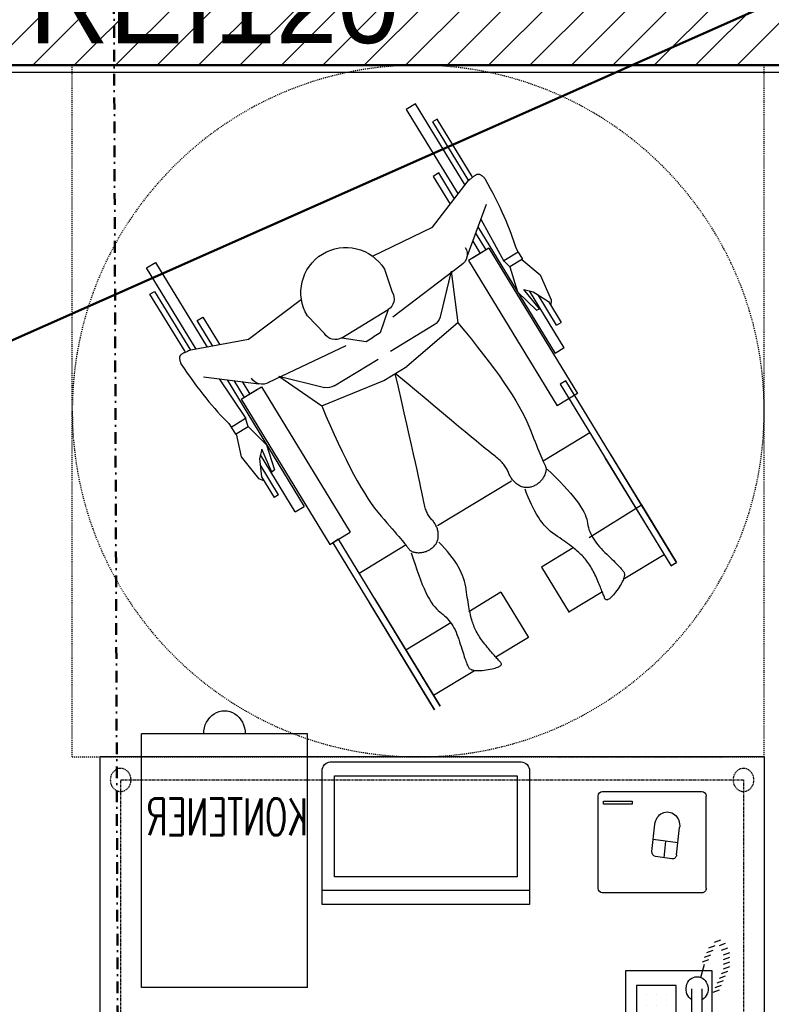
# Model space of a CAD drawing. Header units: centimetres. Extents: x 0 to 55409, y -2708 to 14680.
# Tile 66 of 215: x 32465 to 32628, y 4713 to 4926. Entities that reach past the tile are written whole.
import ezdxf
from ezdxf.enums import TextEntityAlignment as Align

# ---------------------------------------------------------------- set-up
doc = ezdxf.new("R2010")
doc.units = ezdxf.units.CM
doc.header["$LTSCALE"] = 0.01
for name, pattern in [('DASHDOT', [25.4, 12.7, -6.35, 0, -6.35]), ('HIDDEN', [9.525, 6.35, -3.175]), ('HIDDEN2', [4.7625, 3.175, -1.5875]), ('MCDASH1', [2.116538, 1.058075, -1.058463])]:
    doc.linetypes.add(name, pattern=pattern)
for name, color, linetype in [('A-Elewacje_wypełnienia', 7, 'Continuous'), ('A-Wyposażenie-G', 12, 'Continuous'), ('A_drzwi opis istniejące', 161, 'Continuous'), ('CKIZOLACJE', 2, 'Continuous'), ('CKWYMIAR', 3, 'Continuous'), ('p.poz.', 240, 'Continuous'), ('PODKŁAD STAN ISTNIEJĄCY', 7, 'Continuous')]:
    doc.layers.add(name, color=color, linetype=linetype)
doc.layers.add('CKPOM_POWIERZ', color=1, linetype='Continuous', plot=False)
for name, color, linetype, lineweight in [('CKPRZEKROJ_OZN', 4, 'DASHDOT', 50), ('CKREWIZJA', 1, 'Continuous', 50), ('CKSCIANY_PRZEKR', 6, 'Continuous', 50)]:
    doc.layers.add(name, color=color, linetype=linetype, lineweight=lineweight)
doc.styles.add('RomanS', font='romans.shx', dxfattribs={"width": 0.8})
doc.styles.add('SIMPLEX', font='simplex.shx', dxfattribs={"width": 0.7, "height": 17})
doc.styles.get("Standard").update_dxf_attribs({"font": 'ic-simplex.shx', "width": 0.8})
doc.styles.add('WS_ARIAL', font='ReemKufi-Regular.ttf', dxfattribs={"height": 12})
doc.dimstyles.new('Kopia2 CADKON cm', dxfattribs={"dimscale": 5, "dimtxt": 3, "dimasz": 2.5, "dimexe": 1.8, "dimexo": 5, "dimgap": 0.6, "dimtad": 1, "dimrnd": 0.5, "dimtxsty": 'Standard', "dimblk1": 'OBLIQUE', "dimblk2": 'OBLIQUE', "dimsah": 1, "dimcen": 2.5, "dimadec": 1, "dimazin": 2, "dimtfac": 1, "dimtix": 1, "dimtmove": 2, "dimatfit": 3, "dimldrblk": 'OPEN30', "dimfxl": 2, "dimfxlon": 1, "dimtfill": 1, "dimtolj": 1, "dimarcsym": 0})

# ---------------------------------------------------------------- blocks, each defined once
blk = doc.blocks.new('_OBLIQUE')
at = {"color": 0, "linetype": 'ByBlock'}
blk.add_line((-0.5, -0.5), (0.5, 0.5), dxfattribs=at)
blk = doc.blocks.new('*D326')
at = {"layer": 'CKWYMIAR', "color": 0, "lineweight": -2}
for p, q in [((32442.4, 4916.25), (32423.4, 4916.25)), ((32432.4, 4603.25), (32432.4, 4916.25)), ((32442.4, 4603.25), (32423.4, 4603.25))]:
    blk.add_line(p, q, dxfattribs=at)
at = {"layer": 'CKWYMIAR', "color": 0, "lineweight": -2, "xscale": 12.5, "yscale": 12.5, "zscale": 12.5}
for p, rotation in [((32432.4, 4916.25), 90), ((32432.4, 4603.25), 270)]:
    blk.add_blockref('_OBLIQUE', p, dxfattribs=dict(at, rotation=rotation))
at = {"layer": 'CKWYMIAR', "color": 0, "lineweight": -3, "insert": (32421.9, 4759.75), "char_height": 15, "attachment_point": 5, "rotation": 90, "bg_fill": 3, "box_fill_scale": 1.1, "bg_fill_color": 256, "bg_fill_true_color": 13158600, "bg_fill_transparency": 0}
blk.add_mtext('\\A1;313', dxfattribs=at)
blk = doc.blocks.new('_Open30')
at = {"color": 0, "linetype": 'ByBlock', "lineweight": -2}
for p, q in [((-1, 0.268), (0, 0)), ((0, 0), (-1, -0.268)), ((0, 0), (-1, 0))]:
    blk.add_line(p, q, dxfattribs=at)
blk = doc.blocks.new('*D327')
at = {"layer": 'CKWYMIAR', "color": 0, "lineweight": -2}
for p, q in [((32422.4, 4941.25), (32441.4, 4941.25)), ((32432.4, 4916.25), (32432.4, 4941.25)), ((32442.4, 4916.25), (32423.4, 4916.25))]:
    blk.add_line(p, q, dxfattribs=at)
at = {"layer": 'CKWYMIAR', "color": 0, "lineweight": -2, "xscale": 12.5, "yscale": 12.5, "zscale": 12.5}
for p, rotation in [((32432.4, 4941.25), 270), ((32432.4, 4916.25), 90)]:
    blk.add_blockref('_OBLIQUE', p, dxfattribs=dict(at, rotation=rotation))
at = {"layer": 'CKWYMIAR', "color": 0, "lineweight": -3, "insert": (32421.9, 4928.75), "char_height": 15, "attachment_point": 5, "rotation": 90, "bg_fill": 3, "box_fill_scale": 1.1, "bg_fill_color": 256, "bg_fill_true_color": 13158600, "bg_fill_transparency": 0}
blk.add_mtext('\\A1;25', dxfattribs=at)
blk = doc.blocks.new('niepelnosprawny')
at = {"linetype": 'MCDASH1', "ltscale": 20}
for p, q in [((-75, -75), (-75, 75)), ((-75, 75), (75, 75)), ((75, -75), (75, 75)), ((-75, -75), (75, -75))]:
    blk.add_line(p, q, dxfattribs=at)
for p, q in [((-33.58, 54.77), (-32.84, 56)), ((-33.52, 54.73), (-32.84, 56)), ((-32.84, 56), (6.56, 31.97)), ((-20.37, 48.39), (-32.84, 56)), ((5.82, 30.74), (-33.52, 54.73)), ((-31.15, 53.29), (-36.54, 44.45)), ((-10.14, 40.47), (-25.72, 49.98)), ((-27.45, 37.07), (-20.37, 48.39)), ((-9.39, 41.7), (-21.01, 48.78)), ((-39.26, 42.78), (-39.58, 42.53)), ((-38.9, 43.05), (-39.26, 42.78)), ((-38.53, 43.31), (-38.9, 43.05)), ((-38.18, 43.55), (-38.53, 43.31)), ((-37.84, 43.77), (-38.18, 43.55)), ((-37.52, 43.96), (-37.84, 43.77)), ((-37.21, 44.14), (-37.52, 43.96)), ((-36.92, 44.29), (-37.21, 44.14)), ((-36.65, 44.41), (-36.92, 44.29)), ((-36.39, 44.52), (-36.65, 44.41)), ((-36.14, 44.6), (-36.39, 44.52)), ((-35.91, 44.65), (-36.14, 44.6)), ((-35.7, 44.69), (-35.91, 44.65)), ((-35.5, 44.7), (-35.7, 44.69)), ((-35.32, 44.69), (-35.5, 44.7)), ((-35.15, 44.66), (-35.32, 44.69)), ((-35, 44.61), (-35.15, 44.66)), ((-34.87, 44.53), (-35, 44.61)), ((-34.73, 44.43), (-34.87, 44.53)), ((-34.58, 44.31), (-34.73, 44.43)), ((-34.41, 44.17), (-34.58, 44.31)), ((-34.22, 44), (-34.41, 44.17)), ((-34.02, 43.82), (-34.22, 44)), ((-33.8, 43.62), (-34.02, 43.82)), ((-33.56, 43.39), (-33.8, 43.62)), ((-33.3, 43.15), (-33.56, 43.39)), ((-33.03, 42.88), (-33.3, 43.15)), ((-32.74, 42.6), (-33.03, 42.88)), ((-40.95, 40.99), (-40.97, 40.86)), ((-40.97, 40.86), (-40.95, 40.74)), ((-40.9, 41.13), (-40.95, 40.99)), ((-40.95, 40.74), (-40.9, 40.63)), ((-40.81, 41.29), (-40.9, 41.13)), ((-40.9, 40.63), (-40.81, 40.54)), ((-40.69, 41.46), (-40.81, 41.29)), ((-40.54, 41.65), (-40.69, 41.46)), ((-40.35, 41.85), (-40.54, 41.65)), ((-40.13, 42.06), (-40.35, 41.85)), ((-39.87, 42.29), (-40.13, 42.06)), ((-39.58, 42.53), (-39.87, 42.29)), ((-32.44, 42.29), (-32.74, 42.6)), ((-32.11, 41.96), (-32.44, 42.29)), ((-31.77, 41.61), (-32.11, 41.96)), ((-31.41, 41.24), (-31.77, 41.61)), ((-31.04, 40.85), (-31.41, 41.24)), ((-30.65, 40.44), (-31.04, 40.85)), ((-39.18, 39.94), (-43.62, 32.66)), ((-40.81, 40.54), (-40.7, 40.46)), ((-40.7, 40.46), (-40.54, 40.4)), ((-40.54, 40.4), (-40.37, 40.34)), ((-40.37, 40.34), (-40.18, 40.27)), ((-40.18, 40.27), (-39.97, 40.2)), ((-39.97, 40.2), (-39.76, 40.12)), ((-39.76, 40.12), (-39.53, 40.03)), ((-39.53, 40.03), (-39.29, 39.93)), ((-39.29, 39.93), (-39.03, 39.83)), ((-39.03, 39.83), (-38.77, 39.73)), ((-38.77, 39.73), (-38.49, 39.61)), ((-38.49, 39.61), (-38.19, 39.49)), ((-38.19, 39.49), (-37.89, 39.36)), ((-37.89, 39.36), (-37.57, 39.23)), ((-37.57, 39.23), (-37.24, 39.09)), ((-37.24, 39.09), (-36.89, 38.94)), ((-36.89, 38.94), (-36.54, 38.78)), ((-36.54, 38.78), (-36.17, 38.62)), ((-36.17, 38.62), (-35.79, 38.46)), ((-35.79, 38.46), (-35.43, 38.29)), ((-30.25, 40.03), (-30.65, 40.44)), ((-29.84, 39.64), (-30.25, 40.03)), ((-29.44, 39.28), (-29.84, 39.64)), ((-29.03, 38.93), (-29.44, 39.28)), ((-28.62, 38.62), (-29.03, 38.93)), ((-28.2, 38.32), (-28.62, 38.62)), ((-35.43, 38.29), (-35.08, 38.11)), ((-35.08, 38.11), (-34.74, 37.93)), ((-34.74, 37.93), (-34.4, 37.75)), ((-34.4, 37.75), (-34.08, 37.57)), ((-34.08, 37.57), (-33.76, 37.38)), ((-33.76, 37.38), (-33.45, 37.19)), ((-33.45, 37.19), (-33.16, 36.99)), ((-33.16, 36.99), (-32.87, 36.79)), ((-32.87, 36.79), (-32.59, 36.58)), ((-32.59, 36.58), (-32.32, 36.38)), ((-32.32, 36.38), (-32.06, 36.17)), ((-27.79, 38.04), (-28.2, 38.32)), ((-27.37, 37.79), (-27.79, 38.04)), ((-26.94, 37.56), (-27.37, 37.79)), ((-26.52, 37.36), (-26.94, 37.56)), ((-26.09, 37.18), (-26.52, 37.36)), ((-25.66, 37.01), (-26.09, 37.18)), ((-25.23, 36.88), (-25.66, 37.01)), ((-24.79, 36.76), (-25.23, 36.88)), ((-24.35, 36.67), (-24.79, 36.76)), ((-23.91, 36.6), (-24.35, 36.67)), ((-23.45, 36.51), (-23.91, 36.6)), ((-22.96, 36.36), (-23.45, 36.51)), ((-22.44, 36.15), (-22.96, 36.36)), ((-4.73, 37.18), (-10.9, 27.07)), ((-32.06, 36.17), (-31.82, 35.95)), ((-31.82, 35.95), (-31.57, 35.73)), ((-31.57, 35.73), (-31.34, 35.51)), ((-31.34, 35.51), (-31.11, 35.28)), ((-31.11, 35.28), (-30.88, 35.03)), ((-30.88, 35.03), (-30.63, 34.76)), ((-30.63, 34.76), (-30.38, 34.47)), ((-30.38, 34.47), (-30.13, 34.17)), ((-30.13, 34.17), (-29.86, 33.85)), ((-21.88, 35.88), (-22.44, 36.15)), ((-21.29, 35.55), (-21.88, 35.88)), ((-20.67, 35.16), (-21.29, 35.55)), ((-20.01, 34.71), (-20.67, 35.16)), ((-19.32, 34.2), (-20.01, 34.71)), ((-18.6, 33.63), (-19.32, 34.2)), ((3.82, 34.52), (1.13, 30.11)), ((35.32, 15.3), (3.82, 34.52)), ((-33.86, 26.71), (-43.71, 32.71)), ((-29.66, 33.6), (-33.86, 26.71)), ((-29.86, 33.85), (-29.59, 33.51)), ((-29.59, 33.51), (-29.31, 33.16)), ((-29.31, 33.16), (-29.03, 32.78)), ((-29.03, 32.78), (-28.74, 32.39)), ((-28.74, 32.39), (-28.44, 31.98)), ((-17.84, 33), (-18.6, 33.63)), ((-17.05, 32.31), (-17.84, 33)), ((-16.23, 31.56), (-17.05, 32.31)), ((-28.44, 31.98), (-28.14, 31.56)), ((-28.14, 31.56), (-27.83, 31.12)), ((-27.83, 31.12), (-27.51, 30.66)), ((-27.51, 30.66), (-27.18, 30.18)), ((-27.18, 30.18), (-26.85, 29.68)), ((-15.38, 30.74), (-16.23, 31.56)), ((-14.49, 29.87), (-15.38, 30.74)), ((32.63, 10.89), (1.13, 30.11)), ((6.56, 31.97), (5.82, 30.74)), ((13.69, 31.65), (12.5, 29.69)), ((13.69, 31.65), (12.5, 29.69)), ((13.69, 31.65), (26.07, 24.1)), ((18.6, 30), (19.2, 30.98)), ((18.6, 30), (25.19, 25.98)), ((23.72, 28.22), (19.2, 30.98)), ((-26.85, 29.68), (-26.5, 29.19)), ((-26.5, 29.19), (-26.11, 28.7)), ((-26.11, 28.7), (-25.69, 28.23)), ((-25.69, 28.23), (-25.23, 27.77)), ((-25.23, 27.77), (-24.73, 27.32)), ((-13.57, 28.94), (-14.49, 29.87)), ((-12.62, 27.95), (-13.57, 28.94)), ((39.96, 12.94), (12.5, 29.69)), ((24.08, 28.82), (22.91, 28.71)), ((25.88, 24.93), (23.72, 28.22)), ((29.57, 26.42), (24.08, 28.82)), ((-24.73, 27.32), (-24.2, 26.88)), ((-24.2, 26.88), (-23.63, 26.46)), ((-23.63, 26.46), (-23.03, 26.04)), ((-23.03, 26.04), (-22.39, 25.64)), ((-22.39, 25.64), (-21.72, 25.26)), ((-15.86, 25.77), (-15.97, 25.6)), ((-15.74, 25.94), (-15.86, 25.77)), ((-15.62, 26.1), (-15.74, 25.94)), ((-15.49, 26.25), (-15.62, 26.1)), ((-15.35, 26.4), (-15.49, 26.25)), ((-15.21, 26.53), (-15.35, 26.4)), ((-15.06, 26.67), (-15.21, 26.53)), ((-14.9, 26.79), (-15.06, 26.67)), ((-14.74, 26.92), (-14.9, 26.79)), ((-14.57, 27.03), (-14.74, 26.92)), ((-14.39, 27.14), (-14.57, 27.03)), ((-14.21, 27.24), (-14.39, 27.14)), ((-14.03, 27.33), (-14.21, 27.24)), ((-13.85, 27.41), (-14.03, 27.33)), ((-13.68, 27.48), (-13.85, 27.41)), ((-13.51, 27.54), (-13.68, 27.48)), ((-13.34, 27.6), (-13.51, 27.54)), ((-13.18, 27.64), (-13.34, 27.6)), ((-13.03, 27.67), (-13.18, 27.64)), ((-12.88, 27.69), (-13.03, 27.67)), ((-12.73, 27.7), (-12.88, 27.69)), ((-12.59, 27.71), (-12.73, 27.7)), ((-12.45, 27.7), (-12.59, 27.71)), ((-12.32, 27.68), (-12.45, 27.7)), ((-12.19, 27.65), (-12.32, 27.68)), ((-12.07, 27.61), (-12.19, 27.65)), ((-11.95, 27.56), (-12.07, 27.61)), ((-11.83, 27.51), (-11.95, 27.56)), ((-11.7, 27.43), (-11.83, 27.51)), ((-11.5, 27.34), (-11.7, 27.43)), ((-11.26, 27.23), (-11.5, 27.34)), ((-10.96, 27.09), (-11.26, 27.23)), ((-10.61, 26.94), (-10.96, 27.09)), ((-10.21, 26.77), (-10.61, 26.94)), ((-9.75, 26.58), (-10.21, 26.77)), ((-9.24, 26.36), (-9.75, 26.58)), ((-8.68, 26.13), (-9.24, 26.36)), ((-8.06, 25.88), (-8.68, 26.13)), ((-7.39, 25.61), (-8.06, 25.88)), ((21.86, 25.61), (22.15, 26.32)), ((22.15, 26.32), (26.34, 22.87)), ((32.83, 22.47), (29.57, 26.42)), ((-49.09, 23.89), (-53.39, 16.83)), ((-39.29, 17.91), (-49.09, 23.89)), ((-39.29, 17.91), (-49.09, 23.89)), ((-21.72, 25.26), (-21.01, 24.88)), ((-21.01, 24.88), (-20.26, 24.52)), ((-20.26, 24.52), (-19.48, 24.17)), ((-19.48, 24.17), (-18.66, 23.83)), ((-18.66, 23.83), (-17.81, 23.5)), ((-17.81, 23.5), (-16.92, 23.18)), ((-16.6, 23.84), (-16.61, 23.64)), ((-16.61, 23.64), (-16.61, 23.44)), ((-16.57, 24.04), (-16.6, 23.84)), ((-16.53, 24.24), (-16.57, 24.04)), ((-16.48, 24.44), (-16.53, 24.24)), ((-16.42, 24.64), (-16.48, 24.44)), ((-16.35, 24.84), (-16.42, 24.64)), ((-16.26, 25.04), (-16.35, 24.84)), ((-16.17, 25.23), (-16.26, 25.04)), ((-16.07, 25.42), (-16.17, 25.23)), ((-15.97, 25.6), (-16.07, 25.42)), ((-6.67, 25.32), (-7.39, 25.61)), ((-5.89, 25), (-6.67, 25.32)), ((-5.06, 24.67), (-5.89, 25)), ((-4.18, 24.32), (-5.06, 24.67)), ((-3.25, 23.95), (-4.18, 24.32)), ((-2.26, 23.53), (-3.25, 23.95)), ((-1.22, 23.04), (-2.26, 23.53)), ((25.88, 21.53), (21.86, 25.61)), ((26.34, 22.87), (25.88, 24.93)), ((-16.61, 23.44), (-16.6, 23.25)), ((-16.6, 23.25), (-16.57, 23.05)), ((-16.57, 23.05), (-16.53, 22.85)), ((-16.53, 22.85), (-16.49, 22.66)), ((-16.49, 22.66), (-16.42, 22.47)), ((-16.42, 22.47), (-16.35, 22.27)), ((-16.35, 22.27), (-16.26, 22.08)), ((-16.26, 22.08), (-16.16, 21.89)), ((-16.16, 21.89), (-16.05, 21.7)), ((-16.05, 21.7), (-15.93, 21.51)), ((-15.93, 21.51), (-15.8, 21.33)), ((-0.12, 22.48), (-1.22, 23.04)), ((1.04, 21.84), (-0.12, 22.48)), ((2.24, 21.14), (1.04, 21.84)), ((31.25, 19.88), (25.88, 21.53)), ((32.92, 22.61), (31.26, 19.88)), ((34.48, 21.66), (32.56, 18.53)), ((34.48, 21.66), (32.92, 22.61)), ((35.23, 21.2), (34.48, 21.66)), ((-24.85, 4.19), (-15.1, 20.18)), ((-15.8, 21.33), (-15.66, 21.16)), ((-15.66, 21.16), (-15.52, 21)), ((-15.52, 21), (-15.37, 20.84)), ((-15.37, 20.84), (-15.22, 20.69)), ((-15.22, 20.69), (-15.06, 20.54)), ((-15.06, 20.54), (-14.89, 20.4)), ((-14.89, 20.4), (-14.72, 20.27)), ((-14.72, 20.27), (-14.54, 20.15)), ((-14.54, 20.15), (-14.35, 20.04)), ((-14.35, 20.04), (-14.16, 19.93)), ((-14.16, 19.93), (-13.96, 19.83)), ((-13.96, 19.83), (-13.75, 19.73)), ((-13.75, 19.73), (-13.54, 19.64)), ((-13.54, 19.64), (-13.32, 19.56)), ((-13.32, 19.56), (-13.1, 19.48)), ((-13.1, 19.48), (-12.87, 19.38)), ((-12.87, 19.38), (-12.65, 19.28)), ((-12.65, 19.28), (-12.43, 19.15)), ((3.5, 20.36), (2.24, 21.14)), ((4.82, 19.51), (3.5, 20.36)), ((6.19, 18.58), (4.82, 19.51)), ((31.26, 19.88), (32.56, 18.53)), ((36.04, 20.95), (35.23, 21.2)), ((36.88, 20.68), (36.04, 20.95)), ((37.73, 20.39), (36.88, 20.68)), ((38.59, 20.07), (37.73, 20.39)), ((39.48, 19.73), (38.59, 20.07)), ((40.39, 19.36), (39.48, 19.73)), ((41.31, 18.97), (40.39, 19.36)), ((-55.65, 16.98), (-55.56, 17.24)), ((-55.56, 17.24), (-55.46, 17.46)), ((-55.46, 17.46), (-55.36, 17.64)), ((-55.36, 17.64), (-55.26, 17.79)), ((-55.26, 17.79), (-55.15, 17.9)), ((-55.15, 17.9), (-55.04, 17.98)), ((-55.04, 17.98), (-54.93, 18.02)), ((-54.93, 18.02), (-54.81, 18.02)), ((-54.81, 18.02), (-54.69, 17.98)), ((-54.69, 17.98), (-54.57, 17.91)), ((-54.57, 17.91), (-54.44, 17.8)), ((-54.44, 17.8), (-54.31, 17.67)), ((-54.31, 17.67), (-54.16, 17.53)), ((-54.16, 17.53), (-54, 17.39)), ((-54, 17.39), (-53.83, 17.23)), ((-53.83, 17.23), (-53.65, 17.07)), ((-39.29, 17.91), (-43.51, 10.99)), ((-12.43, 19.15), (-12.22, 19.02)), ((-12.22, 19.02), (-12, 18.87)), ((-12, 18.87), (-11.78, 18.72)), ((-11.78, 18.72), (-11.56, 18.54)), ((-11.56, 18.54), (-11.35, 18.36)), ((-11.35, 18.36), (-11.14, 18.16)), ((-11.14, 18.16), (-10.92, 17.95)), ((-10.92, 17.95), (-10.71, 17.73)), ((-10.71, 17.73), (-10.5, 17.5)), ((-10.5, 17.5), (-10.29, 17.25)), ((-10.29, 17.25), (-10.08, 16.99)), ((7.62, 17.59), (6.19, 18.58)), ((9.1, 16.52), (7.62, 17.59)), ((41.58, 13.54), (32.53, 18.54)), ((42.25, 18.56), (41.31, 18.97)), ((43.21, 18.13), (42.25, 18.56)), ((44.19, 17.67), (43.21, 18.13)), ((45.19, 17.19), (44.19, 17.67)), ((46.2, 16.68), (45.19, 17.19)), ((-56.13, 14.69), (-56.07, 15.14)), ((-56.07, 15.14), (-55.99, 15.58)), ((-55.99, 15.58), (-55.91, 15.99)), ((-55.91, 15.99), (-55.83, 16.35)), ((-55.83, 16.35), (-55.74, 16.69)), ((-55.74, 16.69), (-55.65, 16.98)), ((-53.65, 17.07), (-53.46, 16.89)), ((-53.46, 16.89), (-53.26, 16.71)), ((-53.26, 16.71), (-53.04, 16.52)), ((-53.04, 16.52), (-52.81, 16.32)), ((-52.81, 16.32), (-52.57, 16.12)), ((-52.57, 16.12), (-52.32, 15.9)), ((-52.32, 15.9), (-52.05, 15.68)), ((-52.05, 15.68), (-51.78, 15.45)), ((-51.78, 15.45), (-51.49, 15.21)), ((-51.49, 15.21), (-51.19, 14.96)), ((-51.19, 14.96), (-50.88, 14.7)), ((-10.08, 16.99), (-9.87, 16.72)), ((-9.87, 16.72), (-9.6, 16.37)), ((-9.6, 16.37), (-9.22, 15.89)), ((-9.22, 15.89), (-8.73, 15.28)), ((-8.73, 15.28), (-8.12, 14.53)), ((10.63, 15.38), (9.1, 16.52)), ((12.22, 14.16), (10.63, 15.38)), ((35.32, 15.3), (32.63, 10.89)), ((35.32, 15.3), (32.63, 10.89)), ((35.32, 15.3), (33.23, 11.87)), ((35.32, 15.3), (33.23, 11.87)), ((47.24, 16.16), (46.2, 16.68)), ((48.29, 15.61), (47.24, 16.16)), ((49.36, 15.03), (48.29, 15.61)), ((50.45, 14.43), (49.36, 15.03)), ((-56.28, 12.82), (-56.27, 13.15)), ((-56.26, 12.52), (-56.28, 12.82)), ((-56.27, 13.15), (-56.26, 13.5)), ((-56.26, 13.5), (-56.23, 13.87)), ((-56.23, 13.87), (-56.19, 14.27)), ((-56.19, 14.27), (-56.13, 14.69)), ((-50.88, 14.7), (-50.57, 14.44)), ((-50.57, 14.44), (-50.25, 14.2)), ((-50.25, 14.2), (-49.94, 13.96)), ((-49.94, 13.96), (-49.62, 13.73)), ((-49.62, 13.73), (-49.31, 13.52)), ((-49.31, 13.52), (-49, 13.31)), ((-49, 13.31), (-48.69, 13.11)), ((-48.69, 13.11), (-48.38, 12.93)), ((-48.38, 12.93), (-48.07, 12.75)), ((-8.12, 14.53), (-7.39, 13.64)), ((-7.39, 13.64), (-6.55, 12.63)), ((13.86, 12.88), (12.22, 14.16)), ((15.56, 11.52), (13.86, 12.88)), ((34.27, 13.59), (32.63, 10.89)), ((44.78, 14.71), (33.46, 10.55)), ((36.87, 11.8), (34.18, 13.44)), ((38.58, 12.43), (34.93, 14.66)), ((50.58, 14.31), (50.45, 14.43)), ((50.7, 14.19), (50.58, 14.31)), ((50.81, 14.07), (50.7, 14.19)), ((50.91, 13.96), (50.81, 14.07)), ((51, 13.85), (50.91, 13.96)), ((51.08, 13.74), (51, 13.85)), ((51.15, 13.63), (51.08, 13.74)), ((51.22, 13.53), (51.15, 13.63)), ((51.27, 13.44), (51.22, 13.53)), ((51.31, 13.34), (51.27, 13.44)), ((51.35, 13.25), (51.31, 13.34)), ((51.37, 13.16), (51.35, 13.25)), ((51.35, 12.77), (51.37, 12.84)), ((51.39, 13.08), (51.37, 13.16)), ((51.37, 12.84), (51.39, 12.92)), ((51.39, 13), (51.39, 13.08)), ((51.39, 12.92), (51.39, 13)), ((-61.64, 3.31), (-56.23, 12.18)), ((-56.24, 12.24), (-56.26, 12.52)), ((-56.2, 11.98), (-56.24, 12.24)), ((-56.15, 11.75), (-56.2, 11.98)), ((-56.09, 11.55), (-56.15, 11.75)), ((-56.01, 11.37), (-56.09, 11.55)), ((-55.92, 11.21), (-56.01, 11.37)), ((-55.81, 11.07), (-55.92, 11.21)), ((-55.7, 10.96), (-55.81, 11.07)), ((-55.57, 10.88), (-55.7, 10.96)), ((-55.42, 10.8), (-55.57, 10.88)), ((-55.24, 10.72), (-55.42, 10.8)), ((-55.04, 10.63), (-55.24, 10.72)), ((-48.07, 12.75), (-47.76, 12.59)), ((-47.76, 12.59), (-47.45, 12.43)), ((-47.45, 12.43), (-47.14, 12.28)), ((-47.14, 12.28), (-46.84, 12.15)), ((-46.84, 12.15), (-46.53, 12.02)), ((-46.53, 12.02), (-46.23, 11.91)), ((-46.23, 11.91), (-45.93, 11.8)), ((-45.93, 11.8), (-45.62, 11.7)), ((-45.62, 11.7), (-45.29, 11.6)), ((-45.29, 11.6), (-44.94, 11.5)), ((-44.94, 11.5), (-44.57, 11.41)), ((-44.57, 11.41), (-44.18, 11.32)), ((-44.18, 11.32), (-43.78, 11.23)), ((-43.78, 11.23), (-43.35, 11.14)), ((-43.35, 11.14), (-42.91, 11.05)), ((-42.91, 11.05), (-42.45, 10.97)), ((-42.45, 10.97), (-41.97, 10.88)), ((-41.97, 10.88), (-41.47, 10.8)), ((-41.47, 10.8), (-40.96, 10.72)), ((-40.96, 10.72), (-40.42, 10.64)), ((-6.55, 12.63), (-5.6, 11.47)), ((-5.6, 11.47), (-4.53, 10.18)), ((17.31, 10.09), (15.56, 11.52)), ((39.88, 3.08), (49.89, 10.85)), ((49.94, 10.88), (50.1, 11.05)), ((62.7, 3.1), (49.94, 10.88)), ((50.1, 11.05), (50.25, 11.21)), ((50.25, 11.21), (50.38, 11.37)), ((50.38, 11.37), (50.51, 11.52)), ((50.51, 11.52), (50.63, 11.67)), ((50.63, 11.67), (50.74, 11.81)), ((50.74, 11.81), (50.85, 11.94)), ((50.85, 11.94), (50.94, 12.06)), ((50.86, 11.67), (63.3, 4.08)), ((50.94, 12.06), (51.03, 12.18)), ((51.03, 12.18), (51.1, 12.3)), ((51.1, 12.3), (51.17, 12.4)), ((51.17, 12.4), (51.23, 12.5)), ((51.23, 12.5), (51.28, 12.6)), ((51.28, 12.6), (51.32, 12.69)), ((51.32, 12.69), (51.35, 12.77)), ((-54.81, 10.54), (-55.04, 10.63)), ((-54.55, 10.44), (-54.81, 10.54)), ((-54.27, 10.33), (-54.55, 10.44)), ((-53.96, 10.22), (-54.27, 10.33)), ((-53.63, 10.1), (-53.96, 10.22)), ((-53.27, 9.98), (-53.63, 10.1)), ((-52.88, 9.85), (-53.27, 9.98)), ((-52.47, 9.72), (-52.88, 9.85)), ((-52.03, 9.58), (-52.47, 9.72)), ((-51.57, 9.43), (-52.03, 9.58)), ((-51.08, 9.28), (-51.57, 9.43)), ((-50.56, 9.12), (-51.08, 9.28)), ((-50.02, 8.96), (-50.56, 9.12)), ((-49.47, 8.78), (-50.02, 8.96)), ((-48.94, 8.6), (-49.47, 8.78)), ((-48.43, 8.4), (-48.94, 8.6)), ((-40.42, 10.64), (-39.87, 10.56)), ((-39.87, 10.56), (-39.29, 10.49)), ((-39.29, 10.49), (-38.7, 10.42)), ((-38.7, 10.42), (-38.1, 10.33)), ((-38.1, 10.33), (-37.49, 10.2)), ((-37.49, 10.2), (-36.88, 10.03)), ((-36.88, 10.03), (-36.26, 9.83)), ((-36.26, 9.83), (-35.63, 9.59)), ((-35.63, 9.59), (-35, 9.31)), ((-35, 9.31), (-34.37, 9)), ((-34.37, 9), (-33.73, 8.65)), ((-33.73, 8.65), (-33.09, 8.26)), ((-4.53, 10.18), (-3.34, 8.76)), ((-3.34, 8.76), (-2.05, 7.2)), ((19.12, 8.58), (9.69, -2.47)), ((19.12, 8.58), (17.31, 10.09)), ((30.33, 7.12), (19.12, 8.58)), ((30.33, 7.12), (19.12, 8.58)), ((31.65, 9.28), (20.35, -5.49)), ((65.42, -2.59), (47.02, 8.63)), ((48.96, 10.14), (66.61, -0.63)), ((-45.92, 7.04), (-51.84, -2.67)), ((-47.94, 8.19), (-48.43, 8.4)), ((-47.47, 7.97), (-47.94, 8.19)), ((-47.02, 7.73), (-47.47, 7.97)), ((-46.59, 7.48), (-47.02, 7.73)), ((-46.17, 7.22), (-46.59, 7.48)), ((-45.78, 6.95), (-46.17, 7.22)), ((-45.4, 6.66), (-45.78, 6.95)), ((-45.05, 6.36), (-45.4, 6.66)), ((-33.09, 8.26), (-32.44, 7.83)), ((-32.44, 7.83), (-31.78, 7.37)), ((-31.78, 7.37), (-31.12, 6.87)), ((-31.12, 6.87), (-30.45, 6.33)), ((-2.05, 7.2), (-0.63, 5.51)), ((30.33, 7.12), (20.4, 4.72)), ((30.33, 7.12), (23.43, 5.45)), ((50.88, 3.25), (44.84, 6.94)), ((46.05, 7.88), (51.63, 4.48)), ((-40.63, -9.51), (-64.03, 4.77)), ((-64.03, 4.77), (-27.81, -17.32)), ((-44.71, 6.05), (-45.05, 6.36)), ((-44.39, 5.72), (-44.71, 6.05)), ((-44.09, 5.39), (-44.39, 5.72)), ((-43.81, 5.04), (-44.09, 5.39)), ((-43.55, 4.68), (-43.81, 5.04)), ((-43.26, 4.31), (-43.55, 4.68)), ((-42.91, 3.93), (-43.26, 4.31)), ((-30.45, 6.33), (-29.78, 5.75)), ((-29.78, 5.75), (-29.11, 5.14)), ((-29.11, 5.14), (-28.42, 4.49)), ((-27.89, 4.24), (-27.69, 4.29)), ((-27.69, 4.29), (-27.49, 4.32)), ((-27.49, 4.32), (-27.29, 4.34)), ((-27.29, 4.34), (-27.07, 4.35)), ((-27.07, 4.35), (-26.86, 4.35)), ((-26.86, 4.35), (-26.64, 4.34)), ((-26.64, 4.34), (-26.42, 4.32)), ((-26.42, 4.32), (-26.2, 4.29)), ((-26.2, 4.29), (-25.98, 4.24)), ((-0.63, 5.51), (0.9, 3.68)), ((51.63, 4.48), (50.88, 3.25)), ((-64.78, 3.55), (-41.47, -10.67)), ((-28.56, -18.55), (-64.78, 3.55)), ((-42.49, 3.56), (-42.91, 3.93)), ((-41.99, 3.18), (-42.49, 3.56)), ((-41.43, 2.81), (-41.99, 3.18)), ((-40.8, 2.43), (-41.43, 2.81)), ((-40.11, 2.04), (-40.8, 2.43)), ((-30.26, 2.13), (-30.17, 2.31)), ((-30.17, 2.31), (-30.07, 2.48)), ((-30.07, 2.48), (-29.95, 2.66)), ((-29.95, 2.66), (-29.83, 2.83)), ((-29.83, 2.83), (-29.7, 3)), ((-29.7, 3), (-29.57, 3.17)), ((-29.57, 3.17), (-29.42, 3.33)), ((-29.42, 3.33), (-29.27, 3.47)), ((-29.27, 3.47), (-29.12, 3.61)), ((-29.12, 3.61), (-28.95, 3.73)), ((-28.95, 3.73), (-28.79, 3.85)), ((-28.79, 3.85), (-28.62, 3.95)), ((-28.62, 3.95), (-28.44, 4.04)), ((-28.44, 4.04), (-28.26, 4.12)), ((-28.26, 4.12), (-28.08, 4.19)), ((-28.08, 4.19), (-27.89, 4.24)), ((-25.98, 4.24), (-25.77, 4.19)), ((-25.77, 4.19), (-25.56, 4.14)), ((-25.56, 4.14), (-25.36, 4.07)), ((-25.36, 4.07), (-25.16, 3.99)), ((-25.16, 3.99), (-24.96, 3.9)), ((-24.96, 3.9), (-24.76, 3.81)), ((-24.76, 3.81), (-24.57, 3.7)), ((-24.57, 3.7), (-24.38, 3.59)), ((-24.38, 3.59), (-24.2, 3.47)), ((-24.2, 3.47), (-24.01, 3.34)), ((-24.01, 3.34), (-23.84, 3.2)), ((-23.84, 3.2), (-23.66, 3.05)), ((-23.66, 3.05), (-23.49, 2.89)), ((-23.49, 2.89), (-23.31, 2.73)), ((-23.31, 2.73), (-23.13, 2.58)), ((-23.13, 2.58), (-22.93, 2.43)), ((-22.93, 2.43), (-22.72, 2.29)), ((-22.72, 2.29), (-22.5, 2.16)), ((-22.5, 2.16), (-22.27, 2.03)), ((0.9, 3.68), (2.54, 1.72)), ((18.69, 3.47), (12.89, -6.03)), ((33.57, -9.91), (39.88, 3.08)), ((63.3, 4.08), (62.7, 3.1)), ((-39.34, 1.66), (-40.11, 2.04)), ((-38.5, 1.27), (-39.34, 1.66)), ((-37.6, 0.88), (-38.5, 1.27)), ((-36.63, 0.49), (-37.6, 0.88)), ((-35.58, 0.1), (-36.63, 0.49)), ((-34.47, -0.3), (-35.58, 0.1)), ((-30.72, 0.17), (-30.71, 0.38)), ((-30.72, -0.03), (-30.72, 0.17)), ((-30.71, 0.38), (-30.7, 0.59)), ((-30.7, 0.59), (-30.68, 0.79)), ((-30.68, 0.79), (-30.64, 0.99)), ((-30.64, 0.99), (-30.6, 1.18)), ((-30.6, 1.18), (-30.55, 1.38)), ((-30.55, 1.38), (-30.49, 1.57)), ((-30.49, 1.57), (-30.43, 1.76)), ((-30.43, 1.76), (-30.35, 1.94)), ((-30.35, 1.94), (-30.26, 2.13)), ((-22.27, 2.03), (-22.03, 1.91)), ((-22.03, 1.91), (-21.78, 1.8)), ((-21.78, 1.8), (-21.52, 1.69)), ((-21.52, 1.69), (-21.25, 1.59)), ((-21.25, 1.59), (-20.96, 1.5)), ((-20.96, 1.5), (-20.67, 1.41)), ((-20.67, 1.41), (-20.36, 1.33)), ((-20.36, 1.33), (-20.05, 1.25)), ((-20.05, 1.25), (-19.72, 1.18)), ((-19.72, 1.18), (-19.38, 1.12)), ((-19.38, 1.12), (-18.95, 1.05)), ((-18.95, 1.05), (-18.35, 0.93)), ((-18.35, 0.93), (-17.58, 0.77)), ((-17.58, 0.77), (-16.63, 0.57)), ((-16.63, 0.57), (-15.51, 0.33)), ((-15.51, 0.33), (-14.22, 0.05)), ((-14.22, 0.05), (-12.76, -0.27)), ((2.54, 1.72), (4.3, -0.38)), ((-33.3, -0.7), (-34.47, -0.3)), ((-32.05, -1.1), (-33.3, -0.7)), ((-30.73, -1.5), (-32.05, -1.1)), ((-30.71, -0.23), (-30.72, -0.03)), ((-30.69, -0.42), (-30.71, -0.23)), ((-30.67, -0.59), (-30.69, -0.42)), ((-30.64, -0.76), (-30.67, -0.59)), ((-30.61, -0.93), (-30.64, -0.76)), ((-30.56, -1.08), (-30.61, -0.93)), ((-30.51, -1.22), (-30.56, -1.08)), ((-30.46, -1.36), (-30.51, -1.22)), ((-30.39, -1.49), (-30.46, -1.36)), ((-30.32, -1.6), (-30.39, -1.49)), ((-30.25, -1.71), (-30.32, -1.6)), ((-30.16, -1.81), (-30.25, -1.71)), ((-30.07, -1.91), (-30.16, -1.81)), ((-29.98, -1.99), (-30.07, -1.91)), ((-29.87, -2.06), (-29.98, -1.99)), ((-29.74, -2.15), (-29.87, -2.06)), ((-12.76, -0.27), (-11.13, -0.63)), ((-11.13, -0.63), (-9.32, -1.03)), ((-9.32, -1.03), (-7.34, -1.48)), ((-7.34, -1.48), (-5.19, -1.96)), ((-5.19, -1.96), (-2.86, -2.48)), ((4.3, -0.38), (6.17, -2.61)), ((66.61, -0.63), (65.42, -2.59)), ((-29, -2.6), (-35.22, -12.8)), ((-29.57, -2.28), (-29.74, -2.15)), ((-29.36, -2.45), (-29.57, -2.28)), ((-29.11, -2.65), (-29.36, -2.45)), ((-28.81, -2.89), (-29.11, -2.65)), ((-28.47, -3.17), (-28.81, -2.89)), ((-28.09, -3.49), (-28.47, -3.17)), ((-27.67, -3.85), (-28.09, -3.49)), ((-27.21, -4.24), (-27.67, -3.85)), ((-26.7, -4.68), (-27.21, -4.24)), ((-2.86, -2.48), (-0.37, -3.04)), ((-0.37, -3.04), (2.3, -3.65)), ((2.3, -3.65), (5.15, -4.29)), ((6.17, -2.61), (8.16, -4.98)), ((6.63, -7.48), (9.69, -2.47)), ((-26.15, -5.15), (-26.7, -4.68)), ((-25.56, -5.65), (-26.15, -5.15)), ((-24.93, -6.2), (-25.56, -5.65)), ((-24.25, -6.79), (-24.93, -6.2)), ((5.15, -4.29), (8.16, -4.98)), ((30.79, -7.35), (25.77, -5.64)), ((-23.54, -7.41), (-24.25, -6.79)), ((-22.78, -8.07), (-23.54, -7.41)), ((-21.96, -8.76), (-22.78, -8.07)), ((1.12, -20.93), (6.63, -7.48)), ((15.89, -16.55), (21.99, -6.55)), ((16.93, -8.23), (16, -9.76)), ((16.93, -8.23), (16, -9.76)), ((21.99, -6.55), (16.93, -8.23)), ((-21.04, -9.46), (-21.96, -8.76)), ((-20.04, -10.18), (-21.04, -9.46)), ((-18.95, -10.92), (-20.04, -10.18)), ((5.46, -18.21), (11.26, -8.7)), ((15.07, -11.29), (16, -9.76)), ((15.07, -11.29), (16, -9.76)), ((-17.77, -11.67), (-18.95, -10.92)), ((-16.5, -12.43), (-17.77, -11.67)), ((-15.14, -13.21), (-16.5, -12.43)), ((15.89, -16.55), (15.07, -11.29)), ((-28.95, -19.19), (-26.26, -14.78)), ((5.25, -34), (-26.26, -14.78)), ((-13.69, -14.01), (-15.14, -13.21)), ((-12.15, -14.82), (-13.69, -14.01)), ((-10.52, -15.65), (-12.15, -14.82)), ((-8.81, -16.49), (-10.52, -15.65)), ((-7, -17.35), (-8.81, -16.49)), ((6.23, -32.39), (14.19, -15.59)), ((2.56, -38.41), (-28.95, -19.19)), ((-27.81, -17.32), (-28.56, -18.55)), ((-5.11, -18.22), (-7, -17.35)), ((-3.12, -19.11), (-5.11, -18.22)), ((-1.05, -20.01), (-3.12, -19.11)), ((1.12, -20.93), (-1.05, -20.01)), ((7.55, -30.23), (1.12, -20.93)), ((7.55, -30.23), (5.14, -20.29)), ((16.81, -20.34), (20.62, -24.01)), ((-21.88, -26.66), (-20.68, -24.7)), ((-21.88, -26.66), (-20.68, -24.7)), ((6.78, -41.45), (-20.68, -24.7)), ((24.17, -25.32), (15.51, -36.83)), ((-21.88, -26.66), (-9.5, -34.21)), ((-18.16, -30.27), (-18.76, -31.25)), ((-14.24, -34.01), (-18.76, -31.25)), ((-18.16, -30.27), (-11.57, -34.29)), ((-12.77, -31.15), (-13.27, -31.74)), ((-13.27, -31.74), (-8.28, -33.89)), ((-7.3, -32.86), (-12.77, -31.15)), ((-14.6, -34.6), (-15.05, -33.51)), ((-10.32, -34.42), (-14.24, -34.01)), ((-8.28, -33.89), (-10.32, -34.42)), ((-3.37, -36.89), (-7.3, -32.86)), ((2.56, -38.41), (5.25, -34)), ((2.56, -38.41), (5.25, -34)), ((3.6, -36.69), (5.25, -34)), ((-9.96, -38.38), (-14.6, -34.6)), ((2.56, -38.41), (4.65, -34.98)), ((2.56, -38.41), (4.65, -34.98)), ((7.41, -46.55), (5.93, -34.57)), ((-4.95, -39.47), (-9.96, -38.38)), ((-5.04, -39.62), (-3.37, -36.89)), ((-3.48, -40.57), (-1.57, -37.43)), ((-3.37, -36.89), (-1.57, -37.43)), ((6.99, -43.17), (-1.6, -37.41)), ((6.6, -40), (2.95, -37.77)), ((6.38, -38.18), (3.69, -36.54)), ((15.51, -36.83), (13.18, -49.33)), ((-3.48, -40.57), (-5.04, -39.62)), ((-2.73, -41.03), (-3.48, -40.57)), ((-2.14, -41.64), (-2.73, -41.03)), ((-1.51, -42.25), (-2.14, -41.64)), ((-0.86, -42.87), (-1.51, -42.25)), ((-0.18, -43.5), (-0.86, -42.87)), ((0.53, -44.13), (-0.18, -43.5)), ((1.27, -44.77), (0.53, -44.13)), ((2.03, -45.41), (1.27, -44.77)), ((14.07, -44.55), (19.64, -47.95)), ((20.39, -46.73), (14.35, -43.04)), ((2.83, -46.06), (2.03, -45.41)), ((3.66, -46.72), (2.83, -46.06)), ((4.51, -47.38), (3.66, -46.72)), ((32.24, -56.98), (13.85, -45.76)), ((19.64, -47.95), (20.39, -46.73)), ((5.39, -48.04), (4.51, -47.38)), ((6.31, -48.71), (5.39, -48.04)), ((7.25, -49.39), (6.31, -48.71)), ((13.39, -48.17), (31.04, -58.94)), ((8.22, -50.08), (7.25, -49.39)), ((9.22, -50.77), (8.22, -50.08)), ((10.25, -51.46), (9.22, -50.77)), ((12.39, -51.17), (12.32, -51.27)), ((12.45, -51.06), (12.39, -51.17)), ((12.52, -50.94), (12.45, -51.06)), ((12.59, -50.81), (12.52, -50.94)), ((12.65, -50.67), (12.59, -50.81)), ((12.72, -50.52), (12.65, -50.67)), ((12.8, -50.36), (12.72, -50.52)), ((12.87, -50.19), (12.8, -50.36)), ((12.94, -50), (12.87, -50.19)), ((12.9, -50.56), (25.34, -58.15)), ((13.02, -49.81), (12.94, -50)), ((13.1, -49.6), (13.02, -49.81)), ((13.18, -49.39), (13.1, -49.6)), ((25.94, -57.17), (13.18, -49.39)), ((10.42, -51.52), (10.25, -51.46)), ((10.58, -51.57), (10.42, -51.52)), ((10.74, -51.61), (10.58, -51.57)), ((10.89, -51.65), (10.74, -51.61)), ((11.03, -51.68), (10.89, -51.65)), ((11.16, -51.71), (11.03, -51.68)), ((11.29, -51.72), (11.16, -51.71)), ((11.4, -51.73), (11.29, -51.72)), ((11.52, -51.73), (11.4, -51.73)), ((11.62, -51.73), (11.52, -51.73)), ((11.72, -51.72), (11.62, -51.73)), ((11.8, -51.7), (11.72, -51.72)), ((11.89, -51.67), (11.8, -51.7)), ((11.96, -51.64), (11.89, -51.67)), ((12.03, -51.6), (11.96, -51.64)), ((12.09, -51.56), (12.03, -51.6)), ((12.14, -51.5), (12.09, -51.56)), ((12.2, -51.43), (12.14, -51.5)), ((12.26, -51.36), (12.2, -51.43)), ((12.32, -51.27), (12.26, -51.36)), ((25.34, -58.15), (25.94, -57.17)), ((31.04, -58.94), (32.24, -56.98))]:
    blk.add_line(p, q)
blk.add_circle((0, 0), 75, dxfattribs=at)
for centre, radius, start, end in [((34, 7.85), 2.76, 58.6166, 148.6166), ((34, 7.85), 2.76, 58.6166, 148.6166), ((21.04, 2.04), 2.76, 103.6166, 148.6166), ((24.34, -7.99), 2.76, 58.6166, 148.6166), ((25.71, -15.68), 9.76, 238.6166, 58.6166), ((18.24, -17.99), 2.76, 148.6166, 238.6166), ((7.82, -19.65), 2.76, 148.6166, 193.6166), ((8.58, -33.82), 2.76, 148.6166, 238.6166)]:
    blk.add_arc(centre, radius, start, end)
blk = doc.blocks.new('RECTANG')
for p, q in [((1, 1), (0, 1)), ((0, 1), (0, 0)), ((1, 0), (1, 1)), ((0, 0), (1, 0))]:
    blk.add_line(p, q)
blk = doc.blocks.new('M-100-100')
for p, q in [((100, 100), (0, 100)), ((0, 100), (0, 0)), ((100, 100), (100, 0)), ((100, 0), (0, 0))]:
    blk.add_line(p, q)
at = {"style": 'RomanS'}
blk.add_attdef('TYP', (5, 5), '', height=12, dxfattribs=at)
blk = doc.blocks.new('A$7E8710B3025252')
for p, q in [((80, 0), (0, 0)), ((0, 0), (0, -144)), ((80, 0), (80, -144)), ((76.9, -50.86), (48, -50.86)), ((48, -50.86), (48, -95.86)), ((51, -50.86), (51, -95.86)), ((78.9, -94.06), (78.9, -52.66)), ((75.9, -53.56), (54, -53.56)), ((54, -53.56), (54, -93.16)), ((75.9, -93.16), (75.9, -53.56)), ((54, -93.16), (75.9, -93.16)), ((48, -95.86), (76.9, -95.86)), ((30, -99), (85, -99)), ((30, -99), (30, -135)), ((85, -99), (85, -135)), ((30, -135), (85, -135)), ((80, -144), (0, -144))]:
    blk.add_line(p, q)
at = {"linetype": 'HIDDEN2'}
for p, q in [((5, -4.5), (5, -139.5)), ((75, -4.5), (5, -4.5)), ((75, -139.5), (75, -4.5)), ((5, -139.5), (75, -139.5))]:
    blk.add_line(p, q, dxfattribs=at)
at = {"linetype": 'Continuous'}
for p, q in [((32, -9.73), (32.51, -8.36)), ((33.02, -9.27), (33.53, -7.9)), ((34.03, -8.81), (34.54, -7.44)), ((35.05, -8.81), (35.56, -7.44)), ((36.07, -8.81), (36.57, -7.44)), ((37.08, -8.81), (37.59, -7.44)), ((38.1, -9.27), (38.61, -7.9)), ((39.11, -9.73), (39.62, -8.36)), ((28.95, -11.1), (29.46, -9.73)), ((29.97, -10.64), (30.48, -9.27)), ((30.99, -10.18), (31.49, -8.81)), ((38.61, -12.01), (39.11, -10.64)), ((39.84, -10.8), (40.34, -9.43)), ((35.56, -13.39), (36.07, -12.01)), ((36.57, -12.93), (37.08, -11.56)), ((37.59, -12.47), (38.1, -11.1)), ((51.5, -12.6), (71.5, -12.6)), ((16.97, -13.42), (29.67, -13.42)), ((32.16, -13.75), (35.05, -12.93)), ((50.5, -13.5), (50.5, -35.1)), ((72.5, -35.1), (72.5, -13.5)), ((16.97, -15.71), (29.67, -15.71)), ((58.77, -19), (64.69, -18.34)), ((61.33, -18.71), (62.06, -24.07)), ((21.27, -21.23), (21.27, -21.23)), ((23.65, -21.23), (23.65, -21.23)), ((26.03, -21.23), (26.03, -21.23)), ((28.42, -21.23), (28.42, -21.23)), ((57.9, -20), (58.39, -23.57)), ((21.27, -23.37), (21.27, -23.37)), ((23.65, -23.37), (23.65, -23.37)), ((26.03, -23.37), (26.03, -23.37)), ((28.42, -23.37), (28.42, -23.37)), ((61.69, -21.39), (58.14, -21.79)), ((21.27, -25.51), (21.27, -25.51)), ((23.65, -25.51), (23.65, -25.51)), ((26.03, -25.51), (26.03, -25.51)), ((28.42, -25.51), (28.42, -25.51)), ((59.5, -24.36), (65.42, -23.7)), ((69.76, -28.61), (69.76, -34.82)), ((70.42, -28.61), (69.76, -28.61)), ((70.42, -34.82), (70.42, -28.61)), ((51.5, -36), (71.5, -36)), ((69.76, -34.82), (70.42, -34.82))]:
    blk.add_line(p, q, dxfattribs=at)
at = {"linetype": 'HIDDEN'}
blk.add_line((80, -45), (80, -9), dxfattribs=at)
at = {"linetype": 'HIDDEN2'}
for centre in [(5, -4.5), (75, -4.5), (5, -139.5), (75, -139.5)]:
    blk.add_ellipse(centre, major_axis=(2.5, 0), ratio=0.9, start_param=4.712389, end_param=10.995574, dxfattribs=at)
at = {"linetype": 'Continuous'}
for centre, major_axis, start_param, end_param in [((16.97, -14.56), (2.66, 0), 0.49727, 5.785915), ((29.67, -14.56), (2.66, 0), 3.638863, 8.927508), ((51.5, -13.5), (1, 0), 1.570796, 3.141593), ((71.5, -13.5), (1, 0), 0, 1.570796), ((58.89, -19.89), (1, 0), 1.692969, 3.263766), ((65.05, -21.02), (3, 0), 4.834562, 7.976155), ((59.38, -23.46), (1, 0), 3.263766, 4.834562), ((51.5, -35.1), (1, 0), 3.141593, 4.712389), ((71.5, -35.1), (1, 0), 4.712389, 6.283185)]:
    blk.add_ellipse(centre, major_axis=major_axis, ratio=0.9, start_param=start_param, end_param=end_param, dxfattribs=at)
for centre, major_axis, start_param, end_param in [((76.9, -52.66), (2, 0), 0, 1.570796), ((76.9, -94.06), (2, 0), 4.712389, 6.283185), ((85, -117), (5, 0), 4.712389, 7.853982)]:
    blk.add_ellipse(centre, major_axis=major_axis, ratio=0.9, start_param=start_param, end_param=end_param)
ref = blk.add_blockref('M-100-100', (0, -144), dxfattribs=dict(xscale=-1.44, yscale=0.8, rotation=269.9999999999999))
ref.add_attrib('TYP', 'BIUR. 3', (4, -93.6), dxfattribs={"height": 14.545, "rotation": 270, "style": 'RomanS', "width": 0.533077})
at = {"linetype": 'Continuous', "rotation": 89.99999999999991}
for p, xscale, yscale, zscale in [((33.58, -11.32), -18.75727544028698, 20.5843458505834, 20.84141715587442), ((30.4, -19.08), -8.5725, 11.1125, 9.525), ((16.51, -20.87), -4.6434375, 1.190625, 5.159375)]:
    blk.add_blockref('RECTANG', p, dxfattribs=dict(at, xscale=xscale, yscale=yscale, zscale=zscale))
at = {"linetype": 'Continuous', "style": 'RomanS', "width": 0.63}
for s, p in [('B1', (4.5, -8.94)), ('KONTENER', (63, -98.91))]:
    blk.add_text(s, height=8, rotation=270, dxfattribs=at).set_placement(p)
blk = doc.blocks.new('A$7E8718815272C8')
at = {"layer": 'CKPRZEKROJ_OZN', "ltscale": 20}
blk.add_line((2926.98, 275.84), (2934.05, -1655.26), dxfattribs=at)
at = {"layer": 'A_drzwi opis istniejące', "style": 'SIMPLEX', "width": 0.8}
for tag, p in [('230', (1043.61, -607.59)), ('200', (1068.26, -607.78)), ('200', (1828.36, -1338.28)), ('90', (1803.7, -1338.09))]:
    blk.add_attdef(tag, text='', height=16, rotation=90, dxfattribs=at).set_placement(p, align=Align.CENTER)
for tag, p in [('80', (1900.82, -1184.7)), ('200', (1900.63, -1209.35))]:
    blk.add_attdef(tag, text='', height=16, dxfattribs=at).set_placement(p, align=Align.CENTER)

msp = doc.modelspace()

# ---------------------------------------------------------------- linework, layer by layer
at = {"layer": 'CKPOM_POWIERZ'}
msp.add_lwpolyline([(32285.736, 4914.752), (32674.736, 4914.752), (32674.736, 4604.752), (32285.736, 4604.752)], close=True, dxfattribs=at)
at = {"layer": 'CKSCIANY_PRZEKR'}
msp.add_line((32676.236, 4916.252), (32394.236, 4916.252), dxfattribs=at)

# ---------------------------------------------------------------- block references
at = {"layer": 'PODKŁAD STAN ISTNIEJĄCY'}
msp.add_blockref('A$7E8718815272C8', (29554.236, 5762.604), dxfattribs=at)

# ---------------------------------------------------------------- next in the draw order: dimensions: what is measured, and where the dimension line sits
at = {"layer": 'CKWYMIAR', "lineweight": -3}
dim = msp.add_linear_dim(base=(32432.402, 4941.252), p1=(32676.236, 4916.252), p2=(32394.236, 4941.252), angle=90, dimstyle='Kopia2 CADKON cm', override={"dimtxt": 3, "dimfxl": 2, "dimfxlon": 1, "dimtfill": 1, "dimtfillclr": 0}, dxfattribs=at)
dim.commit()
dim.dimension.update_dxf_attribs({"geometry": '*D327', "text_midpoint": (32421.902, 4928.752)})

# ---------------------------------------------------------------- next in the draw order: dimensions: what is measured, and where the dimension line sits
dim = msp.add_linear_dim(base=(32432.402, 4916.252), p1=(32676.236, 4603.252), p2=(32676.236, 4916.252), angle=90, dimstyle='Kopia2 CADKON cm', override={"dimtxt": 3, "dimfxl": 2, "dimfxlon": 1, "dimtfill": 1, "dimtfillclr": 0}, dxfattribs=at)
dim.commit()
dim.dimension.update_dxf_attribs({"geometry": '*D326', "text_midpoint": (32421.902, 4759.752)})

# ---------------------------------------------------------------- next in the draw order: hatches: boundary and pattern name
at = {"layer": 'A-Elewacje_wypełnienia', "lineweight": 5}
h = msp.add_hatch(dxfattribs=at)
h.set_pattern_fill('ANSI31', color=256, scale=2, style=0)
h.paths.add_polyline_path([(31784.236, 5767.604), (31784.236, 4418.252), (31809.236, 4418.252), (31986.236, 4418.252), (32284.236, 4418.252), (32284.236, 4453.252), (32259.236, 4453.252), (32259.236, 4443.252), (32209.236, 4443.252), (32209.236, 4443.252), (32159.236, 4443.252), (32159.236, 4443.252), (31809.236, 4443.252), (31809.236, 4711.252), (31809.236, 4723.252), (31809.236, 5013.104), (32129.236, 5013.104), (32129.236, 5025.104), (31809.236, 5025.104), (31809.236, 5438.104), (31809.236, 5463.104), (31809.236, 5742.604), (32676.236, 5742.604), (32676.236, 4578.252), (32701.236, 4578.252), (32701.236, 4603.252), (32701.236, 5767.604)])
h.paths.add_polyline_path([(31809.236, 5463.104), (31809.236, 5438.104), (32259.236, 5438.104), (32259.236, 5025.104), (32229.236, 5025.104), (32229.236, 5013.104), (32259.236, 5013.104), (32259.236, 4723.252), (32229.236, 4723.252), (32229.236, 4711.252), (32259.236, 4711.252), (32259.236, 4703.252), (32284.236, 4703.252), (32284.236, 4916.252), (32294.236, 4916.252), (32294.236, 4941.252), (32284.236, 4941.252), (32284.236, 5463.104)])
h.paths.add_polyline_path([(32031.236, 4711.252), (32129.236, 4711.252), (32129.236, 4723.252), (31809.236, 4723.252), (31809.236, 4711.252)])
h.paths.add_polyline_path([(32394.236, 4916.252), (32676.236, 4916.252), (32676.236, 4941.252), (32394.236, 4941.252)])
h.paths.add_polyline_path([(32031.236, 4543.252), (32031.236, 4711.252), (32019.236, 4711.252), (32019.236, 4543.252)])

# ---------------------------------------------------------------- next in the draw order: linework, layer by layer
at = {"layer": 'CKIZOLACJE'}
msp.add_lwpolyline([(32259.236, 4916.252), (32259.236, 5438.104), (31809.236, 5438.104), (31809.236, 5742.604), (32676.236, 5742.604), (32676.236, 4916.252), (32259.236, 4916.252)], dxfattribs=at)
at = {"layer": 'CKREWIZJA'}
msp.add_lwpolyline([(32257.736, 4765.4), (32920.132, 5059.533), (33071.345, 5059.533)], dxfattribs=at)
at = {"layer": 'p.poz.'}
msp.add_lwpolyline([(31809.236, 4443.252), (31809.236, 5438.104), (32259.236, 5438.104), (32259.236, 4916.252), (32676.236, 4916.252), (32676.236, 4603.252), (32259.236, 4603.252), (32259.236, 4443.252), (31809.236, 4443.252)], dxfattribs=at)

# ---------------------------------------------------------------- next in the draw order: block references
at = {"layer": 'A-Wyposażenie-G', "ltscale": 2, "xscale": -1, "zscale": 1.071428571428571, "rotation": 270}
msp.add_blockref('niepelnosprawny', (32551.236, 4841.252), dxfattribs=at)
at = {"layer": 'A-Wyposażenie-G', "ltscale": 2, "xscale": -1, "rotation": 270}
msp.add_blockref('A$7E8710B3025252', (32626.236, 4686.252), dxfattribs=at)

# ---------------------------------------------------------------- next in the draw order: texts
at = {"layer": 'p.poz.', "color": 1, "true_color": 0xff1a1a, "style": 'WS_ARIAL'}
msp.add_text('REI120', height=18, rotation=0.06719, dxfattribs=at).set_placement((32466.807, 4920.96))

doc.saveas('drawing.dxf')
